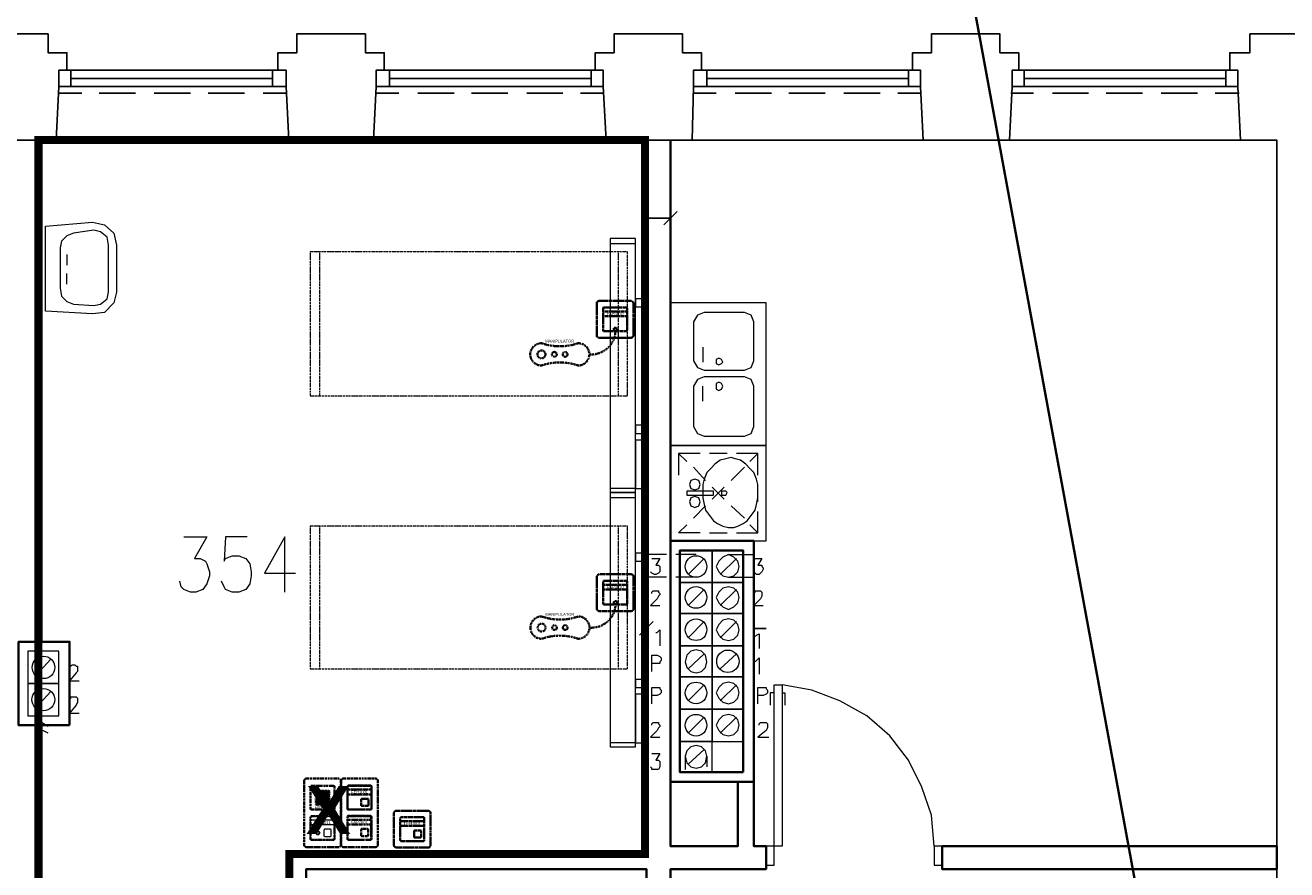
# Model space of a CAD drawing. Header units: millimetres. Extents: x 1 to 17496, y 1 to 30809.
# Tile 173 of 256: x 7167 to 7957, y 29327 to 29856. Entities that reach past the tile are written whole.
import ezdxf
from ezdxf.enums import TextEntityAlignment as Align

# ---------------------------------------------------------------- set-up
doc = ezdxf.new("R2010")
doc.units = ezdxf.units.MM
doc.linetypes.add('BORDER', pattern=[1.75, 0.5, -0.25, 0.5, -0.25, 0, -0.25])
doc.linetypes.add('CENTER', pattern=[2, 1.25, -0.25, 0.25, -0.25])
for name, color, linetype, lineweight in [('0_Przyz_centrale pielegniarskie', 1, 'Continuous', 40), ('0_Przyz_do demontażu', 1, 'CENTER', 40), ('0_Przyz_FAP2001', 1, 'BORDER', 40), ('0_Przyz_FAP3010', 1, 'CENTER', 40), ('0_Przyz_FEH-1001', 1, 'CENTER', 40), ('0_Przyz_FIM1100', 1, 'BORDER', 40), ('0_Przyz_Manipulator', 1, 'BORDER', 40), ('0_Przyz_Ramka x4', 1, 'BORDER', 40), ('0_Przyz_Sala chorych', 5, 'BORDER', 40), ('0_Przyz_łóżko', 150, 'BORDER', 40), ('2DE_OBJ_ABB-SIGNAL', 7, 'Continuous', 18)]:
    doc.layers.add(name, color=color, linetype=linetype, lineweight=lineweight)
for name, color, linetype in [('2DE_TXTMARK', 41, 'Continuous'), ('2DE_TXTNUM', 11, 'Continuous'), ('PDF _Geometria', 7, 'Continuous')]:
    doc.layers.add(name, color=color, linetype=linetype)
doc.styles.add('arial', font='arialbd.ttf')
doc.styles.add('CP_ATTR', font='ARIAL.TTF')
doc.styles.add('CP_ELATT', font='ARIAL.TTF')

# ---------------------------------------------------------------- blocks, each defined once
blk = doc.blocks.new('2de_abb_sig_045_1psoxj')
blk.add_lwpolyline([(0, 20), (0, 0, 0.414214), (1.5, -1.5), (21.5, -1.5, 0.414214), (23, 0), (23, 20, 0.414214), (21.5, 21.5), (1.5, 21.5, 0.414214)], format="xyb", close=True)
at = {"flags": 128}
for points in [[(4, 3.1), (4, 16.9)], [(4.6, 17.5), (18.4, 17.5)], [(19, 16.9), (19, 3.1)], [(18.4, 2.5), (4.6, 2.5)]]:
    blk.add_lwpolyline(points, dxfattribs=at)
for centre, start, end in [((4.6, 16.9), 90, 180), ((18.4, 16.9), 0, 90), ((4.6, 3.1), 180, 270), ((18.4, 3.1), 270, 0)]:
    blk.add_arc(centre, 0.6, start, end)
at = {"linetype": 'Continuous', "style": 'CP_ATTR', "flags": 9}
for tag in ['NAME', 'ARTICLE', 'MARK2', 'OTHER1', 'PRODUCT-TYPE', 'ORDER-NO', 'PRODUCER', 'VOLTAGE', 'CURRENT', 'POWER', 'CHARACTER', 'IP', 'OTHER', 'LINK', 'WEIGHT', 'NUMBER', 'GROUP', 'FUNCTION', 'EL-STATUS']:
    blk.add_attdef(tag, text='', height=0.00005, dxfattribs=at).set_placement((0, 0), align=Align.MIDDLE_LEFT)
at = {"layer": '2DE_TXTMARK', "linetype": 'ByBlock', "style": 'CP_ATTR', "width": 0.8, "flags": 8}
blk.add_attdef('MARK1', text='', height=1.8, dxfattribs=at).set_placement((11.5, 27), align=Align.CENTER)
at = {"layer": '2DE_TXTNUM', "style": 'CP_ELATT', "width": 0.8}
blk.add_attdef('TAG', text='', height=2.5, dxfattribs=at).set_placement((11.5, 23), align=Align.CENTER)
blk = doc.blocks.new('2de_abb_sig_012_53oms7o')
at = {"layer": '0_Przyz_FAP3010', "color": 1}
for p, q in [((15, 5), (0, 5)), ((15, 2), (0, 2)), ((6.68, -7.5), (6.68, -5.79)), ((8.63, -7.5), (8.63, -5.79))]:
    blk.add_line(p, q, dxfattribs=at)
at = {"layer": '0_Przyz_FAP3010', "color": 1, "flags": 128}
for points in [[(0, -6.9), (0, 6.9)], [(0.6, 7.5), (14.4, 7.5)], [(15, 6.9), (15, -6.9)], [(14.4, -7.5), (0.6, -7.5)]]:
    blk.add_lwpolyline(points, dxfattribs=at)
at = {"layer": '0_Przyz_FAP3010', "color": 1}
for centre, radius, start, end in [((0.6, 6.9), 0.6, 90, 180), ((14.4, 6.9), 0.6, 0, 90), ((0.6, -6.9), 0.6, 180, 270), ((7.65, -6.54), 1.23, 37.66917, 142.33083), ((14.4, -6.9), 0.6, 270, 0)]:
    blk.add_arc(centre, radius, start, end, dxfattribs=at)
at = {"layer": '0_Przyz_FAP3010', "color": 1, "style": 'CP_ELATT', "width": 0.8}
blk.add_attdef('TAG', text='', height=2.5, dxfattribs=at).set_placement((7.5, 9), align=Align.CENTER)
at = {"layer": '0_Przyz_FAP3010', "color": 1, "linetype": 'ByBlock', "style": 'CP_ATTR', "width": 0.8, "flags": 8}
blk.add_attdef('MARK1', text='', height=1.8, dxfattribs=at).set_placement((7.5, 3.5), align=Align.MIDDLE_CENTER)
at = {"layer": '0_Przyz_FAP3010', "color": 1, "linetype": 'Continuous', "style": 'CP_ATTR', "flags": 9}
for tag in ['NAME', 'ARTICLE', 'MARK2', 'OTHER1', 'PRODUCT-TYPE', 'ORDER-NO', 'PRODUCER', 'VOLTAGE', 'CURRENT', 'POWER', 'CHARACTER', 'IP', 'OTHER', 'LINK', 'WEIGHT', 'NUMBER', 'GROUP', 'FUNCTION', 'EL-STATUS']:
    blk.add_attdef(tag, text='', height=0.00005, dxfattribs=at).set_placement((0, -6.9), align=Align.MIDDLE_LEFT)
blk = doc.blocks.new('2de_abb_sig_n52_f0txfx9')
for centre, radius in [((-46.34, -15.39), 2.5), ((-38.25, -15.39), 1.5), ((-31.53, -15.39), 1.5)]:
    blk.add_circle(centre, radius)
for centre, radius, start, end in [((-15.05, -0.39), 15.06, 265.11181, 1.48602), ((-46.34, -15.39), 7, 90, 270), ((-34.83, 24.3), 34.66, 250.62217, 289.37783), ((-23.33, -15.39), 7, 270, 90), ((-34.83, -55.09), 34.66, 70.62217, 109.37783)]:
    blk.add_arc(centre, radius, start, end)
at = {"linetype": 'Continuous', "style": 'CP_ATTR', "flags": 9}
for tag in ['ARTICLE', 'NAME', 'EL-STATUS', 'FUNCTION', 'GROUP', 'NUMBER', 'WEIGHT', 'LINK', 'OTHER', 'IP', 'CHARACTER', 'POWER', 'CURRENT', 'VOLTAGE', 'PRODUCER', 'ORDER-NO', 'PRODUCT-TYPE', 'OTHER1', 'MARK2']:
    blk.add_attdef(tag, text='', height=0.00005, dxfattribs=at).set_placement((-46.34, -22.39), align=Align.MIDDLE_LEFT)
at = {"layer": '2DE_TXTMARK', "linetype": 'ByBlock', "style": 'CP_ATTR', "width": 0.8, "flags": 8}
blk.add_attdef('MARK1', text='', height=1.8, dxfattribs=at).set_placement((-34.94, -7.09), align=Align.MIDDLE_CENTER)
at = {"layer": '2DE_TXTNUM', "style": 'CP_ELATT', "width": 0.8}
blk.add_attdef('TAG', text='', height=2.5, dxfattribs=at).set_placement((-34.94, -4.09), align=Align.CENTER)
blk = doc.blocks.new('2de_abb_sig_001_fzxmh7f')
for p, q in [((15, 5), (0, 5)), ((15, 2), (0, 2)), ((8.57, -1.2), (8.57, -4.8)), ((12.63, -0.75), (9.01, -0.75)), ((9.02, -5.25), (12.62, -5.25)), ((13.07, -4.8), (13.07, -1.2)), ((13.07, -4.35), (13.07, -4.35))]:
    blk.add_line(p, q)
at = {"flags": 128}
for points in [[(0, -6.9), (0, 6.9)], [(0.6, 7.5), (14.4, 7.5)], [(15, 6.9), (15, -6.9)], [(14.4, -7.5), (0.6, -7.5)]]:
    blk.add_lwpolyline(points, dxfattribs=at)
for centre, radius, start, end in [((0.6, 6.9), 0.6, 90, 180), ((14.4, 6.9), 0.6, 0, 90), ((0.6, -6.9), 0.6, 180, 270), ((9.02, -1.2), 0.45, 88.75983, 180), ((9.02, -4.8), 0.45, 180, 270), ((12.62, -1.2), 0.45, 0, 91.24017), ((12.62, -4.8), 0.45, 270, 0), ((14.4, -6.9), 0.6, 270, 0)]:
    blk.add_arc(centre, radius, start, end)
at = {"linetype": 'Continuous', "style": 'CP_ATTR', "flags": 9}
for tag in ['NAME', 'ARTICLE', 'MARK2', 'OTHER1', 'PRODUCT-TYPE', 'ORDER-NO', 'PRODUCER', 'VOLTAGE', 'CURRENT', 'POWER', 'CHARACTER', 'IP', 'OTHER', 'LINK', 'WEIGHT', 'NUMBER', 'GROUP', 'FUNCTION', 'EL-STATUS']:
    blk.add_attdef(tag, text='', height=0.00005, dxfattribs=at).set_placement((0, -6.9), align=Align.MIDDLE_LEFT)
at = {"layer": '2DE_TXTMARK', "linetype": 'ByBlock', "style": 'CP_ATTR', "width": 0.8, "flags": 8}
blk.add_attdef('MARK1', text='', height=1.8, dxfattribs=at).set_placement((7.5, 3.5), align=Align.MIDDLE_CENTER)
at = {"layer": '2DE_TXTNUM', "style": 'CP_ELATT', "width": 0.8}
blk.add_attdef('TAG', text='', height=2.5, dxfattribs=at).set_placement((7.5, 9), align=Align.CENTER)
blk = doc.blocks.new('2de_abb_sig_046_18mvjo')
blk.add_lwpolyline([(0, 40), (0, 0, 0.414214), (1.5, -1.5), (21.5, -1.5, 0.414214), (23, 0), (23, 40, 0.414214), (21.5, 41.5), (1.5, 41.5, 0.414214)], format="xyb", close=True)
at = {"flags": 128}
for points in [[(4, 22.6), (4, 36.4)], [(4.6, 37), (18.4, 37)], [(19, 36.4), (19, 22.6)], [(4, 3.6), (4, 17.4)], [(18.4, 22), (4.6, 22)], [(4.6, 18), (18.4, 18)], [(19, 17.4), (19, 3.6)], [(18.4, 3), (4.6, 3)]]:
    blk.add_lwpolyline(points, dxfattribs=at)
for centre, start, end in [((4.6, 36.4), 90, 180), ((18.4, 36.4), 0, 90), ((4.6, 22.6), 180, 270), ((4.6, 17.4), 90, 180), ((18.4, 22.6), 270, 0), ((18.4, 17.4), 0, 90), ((4.6, 3.6), 180, 270), ((18.4, 3.6), 270, 0)]:
    blk.add_arc(centre, 0.6, start, end)
at = {"linetype": 'Continuous', "style": 'CP_ATTR', "flags": 9}
for tag in ['NAME', 'ARTICLE', 'MARK2', 'OTHER1', 'PRODUCT-TYPE', 'ORDER-NO', 'PRODUCER', 'VOLTAGE', 'CURRENT', 'POWER', 'CHARACTER', 'IP', 'OTHER', 'LINK', 'WEIGHT', 'NUMBER', 'GROUP', 'FUNCTION', 'EL-STATUS']:
    blk.add_attdef(tag, text='', height=0.00005, dxfattribs=at).set_placement((0, 0), align=Align.MIDDLE_LEFT)
at = {"layer": '2DE_TXTMARK', "linetype": 'ByBlock', "style": 'CP_ATTR', "width": 0.8, "flags": 8}
blk.add_attdef('MARK1', text='', height=1.8, dxfattribs=at).set_placement((11.5, 47), align=Align.CENTER)
at = {"layer": '2DE_TXTNUM', "style": 'CP_ELATT', "width": 0.8}
blk.add_attdef('TAG', text='', height=2.5, dxfattribs=at).set_placement((11.5, 43), align=Align.CENTER)
blk = doc.blocks.new('2de_abb_sig_006_fzxhx6d')
at = {"flags": 128}
for points in [[(0, -6.9), (0, 6.9)], [(0.6, 7.5), (14.4, 7.5)], [(15, 6.9), (15, -6.9)], [(14.4, -7.5), (0.6, -7.5)]]:
    blk.add_lwpolyline(points, dxfattribs=at)
for points in [[(3.45, 4.27), (11.55, 4.27)], [(11.55, 3.82), (3.45, 3.82)], [(3.45, 3.37), (11.55, 3.37)], [(11.55, 2.92), (3.45, 2.92)], [(3.45, 2.47), (11.55, 2.47)], [(11.55, 2.02), (3.45, 2.02)], [(3.45, 1.57), (11.55, 1.57)], [(11.55, 1.12), (3.45, 1.12)], [(3.45, 0.67), (11.55, 0.67)], [(11.55, 0.22), (3.45, 0.22)], [(3.45, -0.22), (11.55, -0.22)], [(11.55, -0.67), (3.45, -0.67)], [(3.45, -1.12), (11.55, -1.12)], [(11.55, -1.57), (3.45, -1.57)], [(3.45, -2.02), (11.55, -2.02)], [(11.55, -2.47), (3.45, -2.47)], [(3.45, -2.92), (11.55, -2.92)], [(11.55, -3.37), (3.45, -3.37)], [(3.45, -3.82), (11.55, -3.82)], [(11.55, -4.27), (3.45, -4.27)]]:
    blk.add_lwpolyline(points)
for centre, radius, start, end in [((0.6, 6.9), 0.6, 90, 180), ((3.45, 4.05), 0.225, 90, 270), ((3.45, 3.15), 0.225, 90, 270), ((3.45, 2.25), 0.225, 90, 270), ((3.45, 1.35), 0.225, 90, 270), ((3.45, 0.45), 0.225, 90, 270), ((11.55, 4.05), 0.225, 270, 90), ((11.55, 3.15), 0.225, 270, 90), ((11.55, 2.25), 0.225, 270, 90), ((11.55, 1.35), 0.225, 270, 90), ((11.55, 0.45), 0.225, 270, 90), ((14.4, 6.9), 0.6, 0, 90), ((0.6, -6.9), 0.6, 180, 270), ((3.45, -0.45), 0.225, 90, 270), ((3.45, -1.35), 0.225, 90, 270), ((3.45, -2.25), 0.225, 90, 270), ((3.45, -3.15), 0.225, 90, 270), ((3.45, -4.05), 0.225, 90, 270), ((11.55, -0.45), 0.225, 270, 90), ((11.55, -1.35), 0.225, 270, 90), ((11.55, -2.25), 0.225, 270, 90), ((11.55, -3.15), 0.225, 270, 90), ((11.55, -4.05), 0.225, 270, 90), ((14.4, -6.9), 0.6, 270, 0)]:
    blk.add_arc(centre, radius, start, end)
at = {"linetype": 'Continuous', "style": 'CP_ATTR', "flags": 9}
for tag in ['NAME', 'ARTICLE', 'MARK2', 'OTHER1', 'PRODUCT-TYPE', 'ORDER-NO', 'PRODUCER', 'VOLTAGE', 'CURRENT', 'POWER', 'CHARACTER', 'IP', 'OTHER', 'LINK', 'WEIGHT', 'NUMBER', 'GROUP', 'FUNCTION', 'EL-STATUS']:
    blk.add_attdef(tag, text='', height=0.00005, dxfattribs=at).set_placement((0, -6.9), align=Align.MIDDLE_LEFT)
at = {"layer": '2DE_TXTMARK', "linetype": 'ByBlock', "style": 'CP_ATTR', "width": 0.8, "flags": 8}
blk.add_attdef('MARK1', text='', height=1.8, dxfattribs=at).set_placement((7.5, -5.89), align=Align.MIDDLE_CENTER)
at = {"layer": '2DE_TXTNUM', "style": 'CP_ELATT', "width": 0.8}
blk.add_attdef('TAG', text='', height=2.5, dxfattribs=at).set_placement((7.5, 9), align=Align.CENTER)
blk = doc.blocks.new('2de_abb_sig_013_53790e7')
for p, q in [((15, 5), (0, 5)), ((15, 2), (0, 2)), ((8.47, -1.2), (8.47, -4.8)), ((12.53, -0.75), (8.91, -0.75)), ((8.92, -5.25), (12.52, -5.25)), ((12.97, -4.8), (12.97, -1.2)), ((12.97, -4.35), (12.97, -4.35))]:
    blk.add_line(p, q)
at = {"flags": 128}
for points in [[(0, -6.9), (0, 6.9)], [(0.6, 7.5), (14.4, 7.5)], [(15, 6.9), (15, -6.9)], [(14.4, -7.5), (0.6, -7.5)]]:
    blk.add_lwpolyline(points, dxfattribs=at)
at = {"ltscale": 0.2}
for centre, radius in [((4.57, -2.98), 1.25), ((4.57, -3), 0.95)]:
    blk.add_circle(centre, radius, dxfattribs=at)
for centre, radius, start, end in [((0.6, 6.9), 0.6, 90, 180), ((14.4, 6.9), 0.6, 0, 90), ((0.6, -6.9), 0.6, 180, 270), ((8.92, -1.2), 0.45, 88.75983, 180), ((8.92, -4.8), 0.45, 180, 270), ((12.52, -1.2), 0.45, 0, 91.24017), ((12.52, -4.8), 0.45, 270, 0), ((14.4, -6.9), 0.6, 270, 0)]:
    blk.add_arc(centre, radius, start, end)
at = {"linetype": 'Continuous', "style": 'CP_ATTR', "flags": 9}
for tag in ['NAME', 'ARTICLE', 'MARK2', 'OTHER1', 'PRODUCT-TYPE', 'ORDER-NO', 'PRODUCER', 'VOLTAGE', 'CURRENT', 'POWER', 'CHARACTER', 'IP', 'OTHER', 'LINK', 'WEIGHT', 'NUMBER', 'GROUP', 'FUNCTION', 'EL-STATUS']:
    blk.add_attdef(tag, text='', height=0.00005, dxfattribs=at).set_placement((0, -6.9), align=Align.MIDDLE_LEFT)
at = {"layer": '2DE_TXTMARK', "linetype": 'ByBlock', "style": 'CP_ATTR', "width": 0.8, "flags": 8}
blk.add_attdef('MARK1', text='', height=1.8, dxfattribs=at).set_placement((7.5, 3.5), align=Align.MIDDLE_CENTER)
at = {"layer": '2DE_TXTNUM', "style": 'CP_ELATT', "width": 0.8}
blk.add_attdef('TAG', text='', height=2.5, dxfattribs=at).set_placement((7.5, 9), align=Align.CENTER)
blk = doc.blocks.new('2de_abb_sig_010_fzx1zps')
for p, q in [((15, 5), (0, 5)), ((15, 2), (0, 2)), ((8.57, -1.2), (8.57, -4.8)), ((12.63, -0.75), (9.01, -0.75)), ((9.02, -5.25), (12.62, -5.25)), ((13.07, -4.8), (13.07, -1.2)), ((13.07, -4.35), (13.07, -4.35))]:
    blk.add_line(p, q)
at = {"flags": 128}
for points in [[(0, -6.9), (0, 6.9)], [(0.6, 7.5), (14.4, 7.5)], [(15, 6.9), (15, -6.9)], [(14.4, -7.5), (0.6, -7.5)]]:
    blk.add_lwpolyline(points, dxfattribs=at)
for centre, radius, start, end in [((0.6, 6.9), 0.6, 90, 180), ((14.4, 6.9), 0.6, 0, 90), ((0.6, -6.9), 0.6, 180, 270), ((9.02, -1.2), 0.45, 88.75983, 180), ((9.02, -4.8), 0.45, 180, 270), ((12.62, -1.2), 0.45, 0, 91.24017), ((12.62, -4.8), 0.45, 270, 0), ((14.4, -6.9), 0.6, 270, 0)]:
    blk.add_arc(centre, radius, start, end)
at = {"linetype": 'Continuous', "style": 'CP_ATTR', "flags": 9}
for tag in ['NAME', 'ARTICLE', 'MARK2', 'OTHER1', 'PRODUCT-TYPE', 'ORDER-NO', 'PRODUCER', 'VOLTAGE', 'CURRENT', 'POWER', 'CHARACTER', 'IP', 'OTHER', 'LINK', 'WEIGHT', 'NUMBER', 'GROUP', 'FUNCTION', 'EL-STATUS']:
    blk.add_attdef(tag, text='', height=0.00005, dxfattribs=at).set_placement((0, -6.9), align=Align.MIDDLE_LEFT)
at = {"layer": '2DE_TXTMARK', "linetype": 'ByBlock', "style": 'CP_ATTR', "width": 0.8, "flags": 8}
blk.add_attdef('MARK1', text='', height=1.8, dxfattribs=at).set_placement((7.5, 3.5), align=Align.MIDDLE_CENTER)
at = {"layer": '2DE_TXTNUM', "style": 'CP_ELATT', "width": 0.8}
blk.add_attdef('TAG', text='', height=2.5, dxfattribs=at).set_placement((7.5, 9), align=Align.CENTER)

msp = doc.modelspace()

# ---------------------------------------------------------------- linework, layer by layer
at = {"layer": '0_Przyz_centrale pielegniarskie'}
msp.add_lwpolyline([(7874.15, 29253.61), (7687.16, 30269.2)], dxfattribs=at)
at = {"layer": '0_Przyz_Sala chorych', "ltscale": 500, "const_width": 5}
msp.add_lwpolyline([(7174.94, 29118.75), (7332.18, 29118.75), (7332.18, 29336.96), (7554.96, 29336.96), (7554.96, 29567.52), (7554.97, 29784.19), (7174.92, 29784.19)], close=True, dxfattribs=at)
at = {"layer": '0_Przyz_łóżko', "lineweight": 18}
for points in [[(7543.96, 29624.02), (7543.96, 29714.14), (7345.19, 29714.14), (7345.19, 29624.02)], [(7543.96, 29453.05), (7543.96, 29542.33), (7345.19, 29542.33), (7345.19, 29453.05)]]:
    msp.add_lwpolyline(points, close=True, dxfattribs=at)
for points in [[(7351.09, 29714.14), (7351.09, 29624.02)], [(7538.06, 29714.14), (7538.06, 29624.02)], [(7351.09, 29542.33), (7351.09, 29453.05)], [(7538.06, 29542.33), (7538.06, 29453.05)]]:
    msp.add_lwpolyline(points, dxfattribs=at)
at = {"layer": 'PDF _Geometria', "lineweight": 25}
for points in [[(7132.11, 29784.04), (7186.01, 29784.04), (7187.7, 29817.73), (7187.7, 29827.84), (7192.75, 29827.84), (7192.75, 29838.79), (7180.96, 29838.79), (7180.96, 29850.58), (7159.06, 29850.58), (7138.01, 29850.58), (7138.01, 29838.79), (7126.21, 29838.79), (7126.21, 29827.84), (7131.27, 29827.84), (7131.27, 29817.73), (7132.11, 29784.04), (6987.25, 29784.04)], [(7331.72, 29784.04), (7384.78, 29784.04), (7386.46, 29817.73), (7386.46, 29827.84), (7391.51, 29827.84), (7391.51, 29838.79), (7379.72, 29838.79), (7379.72, 29850.58), (7357.83, 29850.58), (7336.77, 29850.58), (7336.77, 29838.79), (7324.98, 29838.79), (7324.98, 29827.84), (7330.03, 29827.84), (7330.03, 29817.73), (7331.72, 29784.04), (7186.01, 29784.04)], [(7530.48, 29784.04), (7584.38, 29784.04), (7585.23, 29817.73), (7585.23, 29827.84), (7590.28, 29827.84), (7590.28, 29838.79), (7578.49, 29838.79), (7578.49, 29850.58), (7557.43, 29850.58), (7535.53, 29850.58), (7535.53, 29838.79), (7523.74, 29838.79), (7523.74, 29827.84), (7528.8, 29827.84), (7528.8, 29817.73), (7530.48, 29784.04), (7384.78, 29784.04)], [(7729.25, 29784.04), (7783.15, 29784.04), (7784.83, 29817.73), (7784.83, 29827.84), (7789.04, 29827.84), (7789.04, 29838.79), (7777.25, 29838.79), (7777.25, 29850.58), (7756.2, 29850.58), (7734.3, 29850.58), (7734.3, 29838.79), (7722.51, 29838.79), (7722.51, 29827.84), (7727.56, 29827.84), (7727.56, 29817.73), (7729.25, 29784.04), (7584.38, 29784.04)], [(7976.02, 29850.58), (7954.96, 29850.58), (7933.91, 29850.58), (7933.91, 29838.79), (7921.27, 29838.79), (7921.27, 29827.84), (7926.33, 29827.84), (7926.33, 29817.73), (7928.01, 29784.04), (7783.15, 29784.04)], [(7330.03, 29827.84), (7187.7, 29827.84)], [(7195.28, 29827.84), (7195.28, 29817.73)], [(7321.61, 29827.84), (7321.61, 29817.73)], [(7528.8, 29827.84), (7386.46, 29827.84)], [(7394.88, 29827.84), (7394.88, 29817.73)], [(7521.22, 29827.84), (7521.22, 29817.73)], [(7727.56, 29827.84), (7585.23, 29827.84)], [(7593.65, 29827.84), (7593.65, 29817.73)], [(7719.98, 29827.84), (7719.98, 29817.73)], [(7926.33, 29827.84), (7784.83, 29827.84)], [(7792.41, 29827.84), (7792.41, 29817.73)], [(7918.75, 29827.84), (7918.75, 29817.73)], [(7321.61, 29822.79), (7195.28, 29822.79)], [(7521.22, 29822.79), (7394.88, 29822.79)], [(7719.98, 29822.79), (7593.65, 29822.79)], [(7918.75, 29822.79), (7792.41, 29822.79)], [(7330.03, 29817.73), (7187.7, 29817.73)], [(7202.01, 29813.52), (7187.7, 29813.52)], [(7235.7, 29813.52), (7212.96, 29813.52)], [(7270.23, 29813.52), (7247.49, 29813.52)], [(7303.92, 29813.52), (7281.18, 29813.52)], [(7330.03, 29813.52), (7315.71, 29813.52)], [(7528.8, 29817.73), (7386.46, 29817.73)], [(7400.78, 29813.52), (7386.46, 29813.52)], [(7435.31, 29813.52), (7412.57, 29813.52)], [(7469, 29813.52), (7446.26, 29813.52)], [(7503.53, 29813.52), (7480.79, 29813.52)], [(7528.8, 29813.52), (7514.48, 29813.52)], [(7727.56, 29817.73), (7585.23, 29817.73)], [(7599.54, 29813.52), (7585.23, 29813.52)], [(7634.08, 29813.52), (7611.34, 29813.52)], [(7667.76, 29813.52), (7645.02, 29813.52)], [(7702.3, 29813.52), (7679.56, 29813.52)], [(7727.56, 29813.52), (7713.24, 29813.52)], [(7798.31, 29813.52), (7783.99, 29813.52)], [(7926.33, 29817.73), (7784.83, 29817.73)], [(7832.84, 29813.52), (7810.1, 29813.52)], [(7866.53, 29813.52), (7843.79, 29813.52)], [(7901.06, 29813.52), (7878.32, 29813.52)], [(7927.17, 29813.52), (7912.01, 29813.52)], [(7928.01, 29784.04), (7950.75, 29784.04), (7950.75, 29118.69), (7832, 29118.69), (7832, 29074.05), (7993.7, 29074.05)]]:
    msp.add_lwpolyline(points, dxfattribs=at)
at = {"layer": 'PDF _Geometria', "lineweight": 40}
for points in [[(7176.75, 29469.9), (7176.75, 29784.04)], [(7555.75, 29784.04), (7555.75, 29337.67), (7332.56, 29337.67), (7332.56, 29307.35), (7342.67, 29307.35), (7342.67, 29327.56), (7555.75, 29327.56), (7555.75, 29118.69), (7570.91, 29118.69), (7570.91, 29327.56), (7630.71, 29327.56), (7630.71, 29341.88), (7623.13, 29341.88), (7623.13, 29382.3), (7613.02, 29382.3), (7613.02, 29341.88), (7570.91, 29341.88), (7570.91, 29784.04)], [(7176.75, 29118.69), (7176.75, 29417.68)]]:
    msp.add_lwpolyline(points, dxfattribs=at)
at = {"layer": 'PDF _Geometria', "lineweight": 18}
for points in [[(7176.75, 29726.77), (7176.75, 29744.46)], [(7555.75, 29744.46), (7555.75, 29726.77)], [(7566.7, 29730.98), (7575.12, 29739.41)], [(7570.91, 29726.77), (7570.91, 29744.46)], [(7179.27, 29730.14), (7208.75, 29732.67), (7216.33, 29730.98), (7222.23, 29725.93), (7223.91, 29718.35), (7223.91, 29688.87), (7222.23, 29682.14), (7216.33, 29676.24), (7208.75, 29675.4), (7179.27, 29677.08)], [(7188.54, 29716.67), (7188.54, 29691.4), (7189.38, 29686.35), (7192.75, 29682.98), (7196.96, 29681.29), (7209.59, 29680.45), (7213.81, 29681.29), (7218.02, 29684.66), (7218.86, 29688.87), (7218.86, 29718.35), (7218.02, 29723.4), (7213.81, 29726.77), (7209.59, 29727.62), (7196.96, 29725.93), (7192.75, 29724.25), (7189.38, 29720.88)], [(7549.01, 29563.38), (7549.01, 29722.56), (7533.01, 29722.56), (7533.01, 29563.38)], [(7555.75, 29679.61), (7555.75, 29684.66), (7549.01, 29684.66), (7549.01, 29679.61)], [(7630.71, 29592.86), (7630.71, 29682.14), (7570.91, 29682.14), (7570.91, 29592.86)], [(7591.96, 29676.24), (7587.75, 29674.56), (7585.23, 29670.34), (7585.23, 29645.92), (7587.75, 29641.71), (7591.96, 29640.02), (7617.23, 29640.02), (7621.44, 29641.71), (7623.13, 29645.92), (7623.13, 29670.34), (7621.44, 29674.56), (7617.23, 29676.24)], [(7601.23, 29647.6), (7599.54, 29646.76), (7599.54, 29644.24), (7601.23, 29643.39), (7602.91, 29644.24), (7603.76, 29645.08), (7602.91, 29646.76)], [(7591.96, 29598.76), (7617.23, 29598.76), (7621.44, 29600.44), (7623.13, 29604.65), (7623.13, 29629.92), (7621.44, 29634.13), (7617.23, 29635.81), (7591.96, 29635.81), (7587.75, 29634.13), (7585.23, 29629.92), (7585.23, 29604.65), (7587.75, 29600.44)], [(7601.23, 29632.44), (7599.54, 29631.6), (7599.54, 29628.23), (7601.23, 29627.39), (7602.91, 29628.23), (7603.76, 29629.92), (7602.91, 29631.6)], [(7555.75, 29600.44), (7555.75, 29605.49), (7549.01, 29605.49), (7549.01, 29600.44)], [(7630.71, 29533.06), (7630.71, 29592.86), (7570.91, 29592.86), (7570.91, 29533.06)], [(7608.81, 29585.28), (7605.44, 29584.44), (7602.07, 29583.6), (7598.7, 29581.07), (7596.18, 29578.54), (7593.65, 29576.02), (7591.96, 29571.8), (7591.12, 29568.44), (7591.12, 29560.01), (7591.96, 29555.8), (7592.81, 29552.43), (7595.33, 29549.06), (7597.86, 29545.7), (7600.39, 29544.01), (7603.76, 29542.33), (7607.12, 29541.48), (7610.49, 29541.48), (7613.02, 29542.33), (7616.39, 29544.01), (7618.92, 29545.7), (7621.44, 29549.06), (7623.97, 29552.43), (7624.81, 29555.8), (7625.65, 29560.01), (7625.65, 29568.44), (7624.81, 29571.8), (7623.13, 29576.02), (7620.6, 29578.54), (7618.07, 29581.07), (7614.7, 29583.6), (7611.34, 29584.44)], [(7589.44, 29568.44), (7588.6, 29570.96), (7586.07, 29571.8), (7583.54, 29570.96), (7582.7, 29568.44), (7583.54, 29565.91), (7586.07, 29565.07), (7588.6, 29565.91)], [(7549.01, 29404.2), (7549.01, 29563.38), (7533.01, 29563.38), (7533.01, 29404.2)], [(7597.86, 29561.7), (7597.86, 29564.22), (7581.02, 29564.22), (7581.02, 29561.7)], [(7589.44, 29557.49), (7588.6, 29560.01), (7586.07, 29560.86), (7583.54, 29560.01), (7582.7, 29557.49), (7583.54, 29554.96), (7586.07, 29554.12), (7588.6, 29554.96)], [(7606.28, 29563.38), (7605.44, 29564.22), (7602.91, 29564.22), (7602.91, 29561.7), (7605.44, 29561.7)], [(7597.02, 29506.95), (7597.02, 29527.17), (7576.8, 29527.17), (7576.8, 29506.95)], [(7616.39, 29506.95), (7616.39, 29527.17), (7597.02, 29527.17), (7597.02, 29506.95)], [(7555.75, 29520.43), (7555.75, 29525.48), (7549.01, 29525.48), (7549.01, 29520.43)], [(7613.86, 29517.06), (7613.02, 29520.43), (7610.49, 29522.96), (7607.12, 29524.64), (7603.76, 29522.96), (7601.23, 29520.43), (7599.54, 29517.06), (7601.23, 29513.69), (7603.76, 29511.16), (7607.12, 29510.32), (7610.49, 29511.16), (7613.02, 29513.69)], [(7597.02, 29487.58), (7597.02, 29506.95), (7576.8, 29506.95), (7576.8, 29487.58)], [(7616.39, 29487.58), (7616.39, 29506.95), (7597.02, 29506.95), (7597.02, 29487.58)], [(7613.86, 29497.69), (7613.02, 29501.06), (7610.49, 29503.58), (7607.12, 29504.43), (7603.76, 29503.58), (7601.23, 29501.06), (7599.54, 29497.69), (7601.23, 29494.32), (7603.76, 29491.79), (7607.12, 29490.11), (7610.49, 29491.79), (7613.02, 29494.32)], [(7176.75, 29469.05), (7176.75, 29486.74)], [(7597.02, 29467.37), (7597.02, 29487.58), (7576.8, 29487.58), (7576.8, 29467.37)], [(7616.39, 29467.37), (7616.39, 29487.58), (7597.02, 29487.58), (7597.02, 29467.37)], [(7613.86, 29477.48), (7613.02, 29480.84), (7610.49, 29483.37), (7607.12, 29484.21), (7603.76, 29483.37), (7601.23, 29480.84), (7599.54, 29477.48), (7601.23, 29474.11), (7603.76, 29471.58), (7607.12, 29470.74), (7610.49, 29471.58), (7613.02, 29474.11)], [(7187.7, 29443.79), (7187.7, 29464), (7168.33, 29464), (7168.33, 29443.79)], [(7597.02, 29448), (7597.02, 29467.37), (7576.8, 29467.37), (7576.8, 29448)], [(7593.65, 29457.26), (7592.81, 29461.47), (7590.28, 29464), (7586.91, 29464.84), (7583.54, 29464), (7581.02, 29461.47), (7580.17, 29457.26), (7581.02, 29453.89), (7583.54, 29451.37), (7586.91, 29450.52), (7590.28, 29451.37), (7592.81, 29453.89)], [(7616.39, 29448), (7616.39, 29467.37), (7597.02, 29467.37), (7597.02, 29448)], [(7597.02, 29427.78), (7597.02, 29448), (7576.8, 29448), (7576.8, 29427.78)], [(7616.39, 29427.78), (7616.39, 29448), (7597.02, 29448), (7597.02, 29427.78)], [(7187.7, 29423.57), (7187.7, 29443.79), (7168.33, 29443.79), (7168.33, 29423.57)], [(7555.75, 29441.26), (7555.75, 29446.31), (7549.01, 29446.31), (7549.01, 29441.26)], [(7613.86, 29437.89), (7613.02, 29441.26), (7610.49, 29443.79), (7607.12, 29444.63), (7603.76, 29443.79), (7601.23, 29441.26), (7599.54, 29437.89), (7601.23, 29434.52), (7603.76, 29432), (7607.12, 29431.15), (7610.49, 29432), (7613.02, 29434.52)], [(7640.81, 29442.94), (7640.81, 29341.88), (7630.71, 29341.88), (7630.71, 29330.09), (7635.76, 29330.09), (7635.76, 29442.94)], [(7597.02, 29407.57), (7597.02, 29427.78), (7576.8, 29427.78), (7576.8, 29407.57)], [(7616.39, 29407.57), (7616.39, 29427.78), (7597.02, 29427.78), (7597.02, 29407.57)], [(7613.86, 29417.68), (7613.02, 29421.05), (7610.49, 29423.57), (7607.12, 29424.42), (7603.76, 29423.57), (7601.23, 29421.05), (7599.54, 29417.68), (7601.23, 29414.31), (7603.76, 29411.78), (7607.12, 29410.94), (7610.49, 29411.78), (7613.02, 29414.31)], [(7597.02, 29388.2), (7597.02, 29407.57), (7576.8, 29407.57), (7576.8, 29388.2)], [(7593.65, 29398.31), (7592.81, 29401.68), (7590.28, 29404.2), (7586.91, 29405.04), (7583.54, 29404.2), (7581.02, 29401.68), (7580.17, 29398.31), (7581.02, 29394.1), (7583.54, 29391.57), (7586.91, 29390.73), (7590.28, 29391.57), (7592.81, 29394.1)], [(7741.04, 29330.09), (7741.04, 29341.88), (7735.98, 29341.88), (7735.98, 29330.09)], [(7922.12, 29341.88), (7904.43, 29341.88)], [(7904.43, 29327.56), (7922.12, 29327.56)]]:
    msp.add_lwpolyline(points, close=True, dxfattribs=at)
for points in [[(7555.75, 29735.2), (7570.91, 29735.2), (7555.75, 29735.2)], [(7549.01, 29719.19), (7533.01, 29719.19)], [(7192.75, 29712.46), (7192.75, 29705.72)], [(7192.75, 29693.93), (7192.75, 29700.66)], [(7591.12, 29654.34), (7591.12, 29645.08)], [(7591.12, 29620.65), (7591.12, 29629.92)], [(7549.01, 29565.91), (7555.75, 29565.91), (7555.75, 29596.23), (7549.01, 29596.23), (7549.01, 29565.91), (7533.01, 29565.91)], [(7575.96, 29587.81), (7581.02, 29582.75)], [(7589.44, 29587.81), (7575.96, 29587.81), (7575.96, 29574.33)], [(7606.28, 29587.81), (7595.33, 29587.81)], [(7625.65, 29574.33), (7625.65, 29587.81), (7612.18, 29587.81)], [(7620.6, 29582.75), (7625.65, 29587.81)], [(7585.23, 29579.38), (7592.81, 29570.96)], [(7608.81, 29570.96), (7617.23, 29579.38)], [(7597.02, 29566.75), (7604.6, 29559.17)], [(7597.02, 29559.17), (7604.6, 29566.75)], [(7625.65, 29557.49), (7625.65, 29568.44)], [(7549.01, 29560.01), (7533.01, 29560.01)], [(7585.23, 29547.38), (7592.81, 29554.96)], [(7608.81, 29554.96), (7617.23, 29547.38)], [(7612.18, 29538.12), (7625.65, 29538.12), (7625.65, 29551.59)], [(7589.44, 29538.12), (7575.96, 29538.12), (7581.02, 29543.17)], [(7620.6, 29543.17), (7625.65, 29538.12)], [(7266.02, 29535.59), (7280.34, 29535.59), (7272.76, 29522.11), (7276.13, 29522.11), (7279.5, 29520.43), (7280.34, 29518.74), (7282.03, 29513.69), (7282.03, 29511.16), (7280.34, 29506.11), (7277.81, 29502.74), (7273.6, 29501.06), (7270.23, 29501.06), (7266.02, 29502.74), (7264.34, 29504.43), (7263.5, 29507.8)], [(7305.61, 29535.59), (7292.13, 29535.59), (7291.29, 29520.43), (7292.13, 29522.11), (7296.34, 29523.8), (7300.55, 29523.8), (7304.77, 29522.11), (7307.29, 29518.74), (7308.13, 29513.69), (7308.13, 29511.16), (7307.29, 29506.11), (7304.77, 29502.74), (7300.55, 29501.06), (7296.34, 29501.06), (7292.13, 29502.74), (7291.29, 29504.43), (7289.61, 29507.8)], [(7329.19, 29501.06), (7329.19, 29535.59), (7316.56, 29512.85), (7335.93, 29512.85)], [(7595.33, 29538.12), (7606.28, 29538.12)], [(7568.38, 29524.64), (7555.75, 29524.64)], [(7559.12, 29522.11), (7564.17, 29522.11), (7561.64, 29517.9), (7563.33, 29517.9), (7564.17, 29517.06), (7564.17, 29513.69), (7563.33, 29512.85), (7561.64, 29512.01), (7560.8, 29512.01), (7559.12, 29512.85), (7558.27, 29513.69)], [(7586.91, 29524.64), (7574.28, 29524.64)], [(7581.86, 29512.01), (7591.96, 29522.11)], [(7602.07, 29512.01), (7612.18, 29522.11)], [(7607.12, 29524.64), (7623.13, 29524.64)], [(7623.97, 29522.11), (7628.18, 29522.11), (7625.65, 29517.9), (7628.18, 29517.9), (7628.18, 29517.06), (7629.02, 29516.22), (7629.02, 29515.38), (7628.18, 29513.69), (7627.34, 29512.85), (7626.5, 29512.01), (7624.81, 29512.01), (7623.97, 29512.85), (7623.13, 29512.85), (7623.13, 29513.69)], [(7568.38, 29510.32), (7555.75, 29510.32)], [(7586.91, 29510.32), (7574.28, 29510.32)], [(7607.12, 29510.32), (7623.13, 29510.32)], [(7581.86, 29492.64), (7591.96, 29502.74)], [(7602.07, 29492.64), (7612.18, 29502.74)], [(7559.12, 29500.22), (7559.12, 29501.06), (7559.96, 29501.9), (7563.33, 29501.9), (7563.33, 29501.06), (7564.17, 29500.22), (7564.17, 29499.37), (7563.33, 29498.53), (7562.49, 29496.85), (7558.27, 29492.64), (7564.17, 29492.64)], [(7623.13, 29500.22), (7623.97, 29501.06), (7623.97, 29501.9), (7627.34, 29501.9), (7628.18, 29501.06), (7628.18, 29498.53), (7627.34, 29496.85), (7623.13, 29492.64), (7629.02, 29492.64)], [(7555.75, 29469.05), (7555.75, 29486.74)], [(7623.13, 29469.05), (7623.13, 29486.74)], [(7551.54, 29474.11), (7559.96, 29482.53)], [(7581.86, 29472.42), (7591.96, 29482.53)], [(7602.07, 29472.42), (7612.18, 29482.53)], [(7561.64, 29475.79), (7562.49, 29475.79), (7564.17, 29477.48), (7564.17, 29467.37)], [(7630.71, 29478.32), (7623.13, 29478.32), (7630.71, 29478.32)], [(7623.97, 29473.26), (7624.81, 29474.11), (7626.5, 29474.95), (7626.5, 29465.68)], [(7173.38, 29448.84), (7182.64, 29458.95)], [(7194.43, 29453.05), (7194.43, 29453.89), (7195.28, 29454.74), (7196.12, 29455.58), (7197.8, 29455.58), (7198.65, 29454.74), (7199.49, 29454.74), (7199.49, 29451.37), (7198.65, 29450.52), (7194.43, 29445.47), (7200.33, 29445.47)], [(7559.12, 29451.37), (7559.12, 29461.47), (7562.49, 29461.47), (7564.17, 29460.63), (7565.01, 29459.79), (7565.01, 29458.1), (7564.17, 29457.26), (7564.17, 29456.42), (7559.12, 29456.42)], [(7581.86, 29453.05), (7591.96, 29462.32)], [(7602.07, 29453.05), (7612.18, 29462.32)], [(7623.97, 29457.26), (7624.81, 29458.1), (7626.5, 29459.79), (7626.5, 29449.68)], [(7559.12, 29431.15), (7559.12, 29441.26), (7564.17, 29441.26), (7564.17, 29440.42), (7565.01, 29439.58), (7565.01, 29437.89), (7564.17, 29437.05), (7562.49, 29436.21), (7559.12, 29436.21)], [(7581.86, 29432.84), (7591.96, 29442.94)], [(7602.07, 29432.84), (7612.18, 29442.94)], [(7625.65, 29431.15), (7625.65, 29441.26), (7630.71, 29441.26), (7630.71, 29440.42), (7631.55, 29439.58), (7631.55, 29437.89), (7630.71, 29437.05), (7629.02, 29436.21), (7625.65, 29436.21)], [(7735.98, 29341.88), (7734.3, 29361.25), (7728.4, 29378.94), (7719.98, 29395.78), (7708.19, 29410.94), (7693.87, 29423.57), (7677.03, 29432.84), (7659.34, 29439.58), (7640.81, 29442.94)], [(7173.38, 29428.63), (7182.64, 29438.73)], [(7194.43, 29432.84), (7194.43, 29433.68), (7195.28, 29434.52), (7195.28, 29435.36), (7198.65, 29435.36), (7199.49, 29434.52), (7199.49, 29432), (7198.65, 29430.31), (7194.43, 29425.26), (7200.33, 29425.26)], [(7549.01, 29406.73), (7555.75, 29406.73), (7555.75, 29437.05), (7549.01, 29437.05), (7549.01, 29406.73), (7533.01, 29406.73)], [(7635.76, 29437.89), (7633.23, 29437.89), (7633.23, 29430.31)], [(7640.81, 29437.89), (7642.5, 29437.89), (7642.5, 29430.31)], [(7180.96, 29416.84), (7174.22, 29421.05)], [(7180.96, 29412.62), (7174.22, 29415.99)], [(7559.12, 29417.68), (7559.12, 29418.52), (7559.96, 29419.36), (7563.33, 29419.36), (7563.33, 29418.52), (7564.17, 29417.68), (7564.17, 29416.84), (7563.33, 29415.99), (7562.49, 29414.31), (7558.27, 29410.1), (7564.17, 29410.1)], [(7581.86, 29412.62), (7591.96, 29422.73)], [(7602.07, 29412.62), (7612.18, 29422.73)], [(7623.13, 29382.3), (7623.13, 29415.99)], [(7626.5, 29417.68), (7626.5, 29418.52), (7627.34, 29419.36), (7630.71, 29419.36), (7631.55, 29418.52), (7631.55, 29415.99), (7630.71, 29414.31), (7625.65, 29410.1), (7632.39, 29410.1)], [(7559.12, 29399.99), (7564.17, 29399.99), (7561.64, 29395.78), (7563.33, 29395.78), (7564.17, 29394.94), (7564.17, 29391.57), (7563.33, 29389.88), (7559.12, 29389.88), (7559.12, 29390.73), (7558.27, 29391.57)], [(7581.86, 29393.25), (7591.96, 29402.52)], [(7580.17, 29398.31), (7580.17, 29389.88)], [(7593.65, 29398.31), (7593.65, 29391.57)]]:
    msp.add_lwpolyline(points, dxfattribs=at)
at = {"layer": 'PDF _Geometria', "lineweight": 40}
for points in [[(7623.13, 29382.3), (7623.13, 29533.06), (7570.91, 29533.06), (7570.91, 29382.3)], [(7616.39, 29388.2), (7616.39, 29527.17), (7576.8, 29527.17), (7576.8, 29388.2)], [(7194.43, 29417.68), (7194.43, 29469.9), (7162.43, 29469.9), (7162.43, 29417.68)], [(7950.75, 29327.56), (7950.75, 29341.88), (7741.04, 29341.88), (7741.04, 29327.56)]]:
    msp.add_lwpolyline(points, close=True, dxfattribs=at)
at = {"layer": 'PDF _Geometria', "lineweight": 18}
for centre, radius in [((7586.88, 29517.06), 6.77), ((7586.88, 29497.69), 6.77), ((7586.88, 29477.48), 6.77), ((7606.84, 29457.68), 7.03), ((7178.11, 29453.89), 7.06), ((7586.88, 29437.89), 6.77), ((7586.88, 29417.68), 6.77)]:
    msp.add_circle(centre, radius, dxfattribs=at)
msp.add_ellipse((7178.01, 29433.68), major_axis=(-7.16, 0), ratio=0.970725, start_param=3.141593, end_param=9.424778, dxfattribs=at)

# ---------------------------------------------------------------- block references
at = {"layer": '0_Przyz_FAP2001', "lineweight": -3}
msp.add_blockref('2de_abb_sig_010_fzx1zps', (7368.44, 29353.48), dxfattribs=at).add_auto_attribs({'MARK1': 'FAP2001'})
at = {"layer": '0_Przyz_FAP3010', "lineweight": -3}
for p in [(7524.63, 29661.86), (7524.76, 29490.67)]:
    msp.add_blockref('2de_abb_sig_045_1psoxj', p, dxfattribs=at)
ref = msp.add_blockref('2de_abb_sig_012_53oms7o', (7528.63, 29671.87), dxfattribs=at)
ref.add_attrib('MARK1', 'FAP3010', dxfattribs={"layer": '2DE_TXTMARK', "linetype": 'ByBlock', "height": 1.8, "style": 'CP_ATTR', "width": 0.8, "flags": 8}).set_placement((7536.13, 29675.37), align=Align.MIDDLE_CENTER)
ref = msp.add_blockref('2de_abb_sig_012_53oms7o', (7528.76, 29500.67), dxfattribs=at)
ref.add_attrib('MARK1', 'FAP3010', dxfattribs={"layer": '2DE_TXTMARK', "linetype": 'ByBlock', "height": 1.8, "style": 'CP_ATTR', "width": 0.8, "flags": 8}).set_placement((7536.26, 29504.18), align=Align.MIDDLE_CENTER)
at = {"layer": '0_Przyz_FEH-1001', "lineweight": -3}
for p in [(7368.58, 29372.34), (7401.63, 29352.58)]:
    msp.add_blockref('2de_abb_sig_001_fzxmh7f', p, dxfattribs=at).add_auto_attribs({'MARK1': 'FEH1001'})
msp.add_blockref('2de_abb_sig_045_1psoxj', (7397.63, 29342.58), dxfattribs=at)
at = {"layer": '0_Przyz_FIM1100', "lineweight": -3}
msp.add_blockref('2de_abb_sig_006_fzxhx6d', (7345.4, 29372.3), dxfattribs=at).add_auto_attribs({'MARK1': 'FIM1100'})
at = {"layer": '0_Przyz_Manipulator', "lineweight": -3}
for p in [(7536.37, 29665.32), (7536.46, 29494.19)]:
    msp.add_blockref('2de_abb_sig_n52_f0txfx9', p, dxfattribs=at).add_auto_attribs({'MARK1': 'MANIPULATOR'})
at = {"layer": '0_Przyz_Ramka x4', "linetype": 'Continuous', "lineweight": 0}
for p in [(7341.41, 29342.8), (7364.56, 29342.8)]:
    msp.add_blockref('2de_abb_sig_046_18mvjo', p, dxfattribs=at)
at = {"layer": '2DE_OBJ_ABB-SIGNAL', "lineweight": -3}
msp.add_blockref('2de_abb_sig_013_53790e7', (7345.34, 29353.24), dxfattribs=at).add_auto_attribs({'MARK1': 'FAP3011'})

# ---------------------------------------------------------------- texts
at = {"layer": '0_Przyz_do demontażu', "linetype": 'ByBlock', "lineweight": 30, "insert": (7342.58, 29379.58), "char_height": 30, "width": 9.5107, "attachment_point": 1, "style": 'arial'}
msp.add_mtext('X', dxfattribs=at)

doc.saveas('drawing.dxf')
